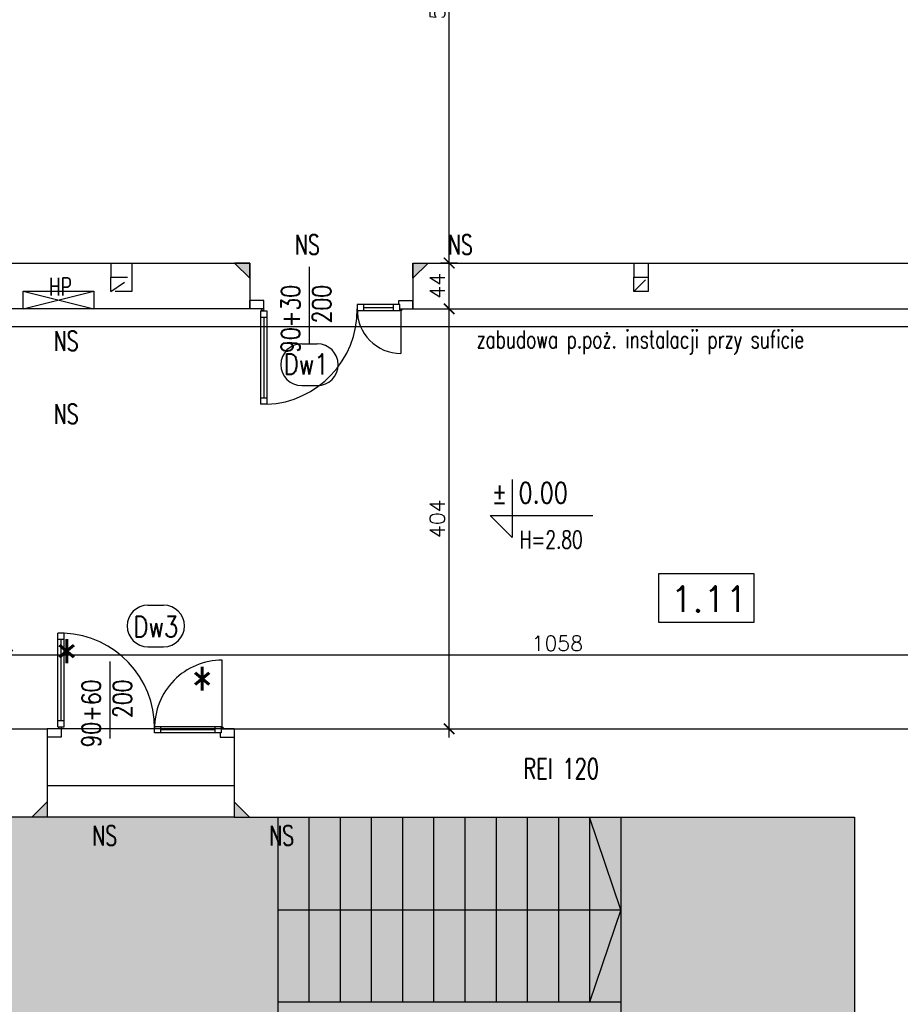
# Model space of a CAD drawing. Header units: millimetres. Extents: x 31969 to 285678, y -69766 to -5517.
# Tile 11 of 37: x 140940 to 141787, y -10870 to -9923. Entities that reach past the tile are written whole.
import ezdxf
from ezdxf.enums import TextEntityAlignment as Align
from ezdxf.lldxf.tags import DXFTag

# ---------------------------------------------------------------- set-up
doc = ezdxf.new("R2010")
doc.units = ezdxf.units.MM
doc.linetypes.add('KRE_16_8', pattern=[24, 16, -8])
for name, color, linetype in [('a-biblioteka', 251, 'Continuous'), ('a-koty', 1, 'Continuous'), ('a-opis 1', 3, 'Continuous'), ('a-opis 3', 15, 'Continuous'), ('a-opis stolarki 1', 3, 'Continuous'), ('a-opis stolarki 2', 1, 'Continuous'), ('a-schody', 3, 'Continuous'), ('a-stolarka drzwiowa', 3, 'Continuous'), ('a-stolarka okienna', 3, 'Continuous'), ('a-szkło', 4, 'Continuous'), ('a-szraf', 252, 'Continuous'), ('a-wentylacja', 3, 'Continuous'), ('a-wymiary', 11, 'Continuous'), ('a-ściany istniejące murowane', 6, 'Continuous')]:
    doc.layers.add(name, color=color, linetype=linetype)
doc.styles.add('MAREK', font='simplex.shx')
doc.styles.add('RS01507', font='romans.shx', dxfattribs={"width": 0.7, "height": 0.15})
doc.styles.add('WYMIAR', font='romans.shx', dxfattribs={"width": 0.8})
tags = doc.linetypes.add('DASHED', pattern=[0.75, 0.5, -0.25]).pattern_tags.tags
tags[6:7] = [DXFTag(74, 4), DXFTag(75, 0), DXFTag(340, '0'), DXFTag(46, 1.0), DXFTag(50, 0.0), DXFTag(44, 0.0), DXFTag(45, 0.0)]
tags[4:5] = [DXFTag(74, 4), DXFTag(75, 0), DXFTag(340, '0'), DXFTag(46, 1.0), DXFTag(50, 0.0), DXFTag(44, 0.0), DXFTag(45, 0.0)]
doc.dimstyles.new('MAREK', dxfattribs={"dimscale": 0.85, "dimtxt": 17, "dimasz": 12, "dimexe": 10, "dimexo": 0.625, "dimgap": 5, "dimtad": 1, "dimdec": 1, "dimdsep": 46, "dimtxsty": 'MAREK', "dimblk1": 'ARCHTICK', "dimblk2": 'ARCHTICK', "dimsah": 1, "dimcen": 2.5, "dimdle": 10, "dimadec": 0, "dimazin": 0, "dimtfac": 1, "dimtdec": 1, "dimtmove": 1, "dimatfit": 3, "dimldrblk": 'ARCHTICK', "dimfxl": 0, "dimtolj": 1, "dimtzin": 0, "dimarcsym": 0})

# ---------------------------------------------------------------- blocks, each defined once
blk = doc.blocks.new('_ARCHTICK')
at = {"color": 0, "linetype": 'ByBlock', "const_width": 0.15}
blk.add_lwpolyline([(-0.5, -0.5), (0.5, 0.5)], dxfattribs=at)
blk = doc.blocks.new('*D1409')
at = {"layer": 'a-wymiary', "color": 0, "lineweight": -2, "ltscale": 100}
for p, q in [((141353.03, -10613.6), (141353.03, -10192.6)), ((141345.51, -10201.1), (141361.53, -10201.1)), ((141345.51, -10605.1), (141361.53, -10605.1))]:
    blk.add_line(p, q, dxfattribs=at)
at = {"layer": 'DEFPOINTS', "color": 0}
for p in [(141344.98, -10201.1), (141353.03, -10201.1), (141344.98, -10605.1)]:
    blk.add_point(p, dxfattribs=at)
at = {"layer": 'a-wymiary', "color": 0, "linetype": 'ByBlock', "lineweight": -2, "xscale": 10.2, "yscale": 10.2, "zscale": 10.2}
for p, rotation in [((141353.03, -10201.1), 90), ((141353.03, -10605.1), 270)]:
    blk.add_blockref('_ARCHTICK', p, dxfattribs=dict(at, rotation=rotation))
at = {"layer": 'a-wymiary', "color": 0, "ltscale": 100, "insert": (141341.56, -10403.1), "char_height": 14.45, "attachment_point": 5, "rotation": 90, "style": 'MAREK'}
blk.add_mtext('\\A1;404', dxfattribs=at)
blk = doc.blocks.new('*D1410')
at = {"layer": 'a-wymiary', "color": 0, "lineweight": -2, "ltscale": 100}
for p, q in [((141353.03, -10209.6), (141353.03, -10148.6)), ((141361.17, -10157.1), (141344.53, -10157.1)), ((141345.51, -10201.1), (141361.53, -10201.1))]:
    blk.add_line(p, q, dxfattribs=at)
at = {"layer": 'DEFPOINTS', "color": 0}
for p in [(141353.03, -10157.1), (141361.7, -10157.1), (141344.98, -10201.1)]:
    blk.add_point(p, dxfattribs=at)
at = {"layer": 'a-wymiary', "color": 0, "linetype": 'ByBlock', "lineweight": -2, "xscale": 10.2, "yscale": 10.2, "zscale": 10.2}
for p, rotation in [((141353.03, -10157.1), 90), ((141353.03, -10201.1), 270)]:
    blk.add_blockref('_ARCHTICK', p, dxfattribs=dict(at, rotation=rotation))
at = {"layer": 'a-wymiary', "color": 0, "ltscale": 100, "insert": (141341.56, -10179.1), "char_height": 14.45, "attachment_point": 5, "rotation": 90, "style": 'MAREK'}
blk.add_mtext('\\A1;44', dxfattribs=at)
blk = doc.blocks.new('*D1411')
at = {"layer": 'a-wymiary', "color": 0, "lineweight": -2, "ltscale": 100}
for p, q in [((141353.03, -10165.6), (141353.03, -9595.6)), ((141361.17, -9604.1), (141344.53, -9604.1)), ((141361.17, -10157.1), (141344.53, -10157.1))]:
    blk.add_line(p, q, dxfattribs=at)
at = {"layer": 'DEFPOINTS', "color": 0}
for p in [(141353.03, -9604.1), (141361.7, -9604.1), (141361.7, -10157.1)]:
    blk.add_point(p, dxfattribs=at)
at = {"layer": 'a-wymiary', "color": 0, "linetype": 'ByBlock', "lineweight": -2, "xscale": 10.2, "yscale": 10.2, "zscale": 10.2}
for p, rotation in [((141353.03, -9604.1), 90), ((141353.03, -10157.1), 270)]:
    blk.add_blockref('_ARCHTICK', p, dxfattribs=dict(at, rotation=rotation))
at = {"layer": 'a-wymiary', "color": 0, "ltscale": 100, "insert": (141341.56, -9904.35), "char_height": 14.45, "attachment_point": 5, "rotation": 90, "style": 'MAREK'}
blk.add_mtext('\\A1;553', dxfattribs=at)
blk = doc.blocks.new('*D1417')
at = {"layer": 'a-wymiary', "color": 0, "lineweight": -2, "ltscale": 100}
for p, q in [((140928.07, -10542.86), (140928.07, -10525.86)), ((141986.07, -10542.86), (141986.07, -10525.86)), ((141994.57, -10534.36), (140919.57, -10534.36))]:
    blk.add_line(p, q, dxfattribs=at)
at = {"layer": 'DEFPOINTS', "color": 0}
for p in [(140928.07, -10534.36), (140928.07, -10544.14), (141986.07, -10544.14)]:
    blk.add_point(p, dxfattribs=at)
at = {"layer": 'a-wymiary', "color": 0, "linetype": 'ByBlock', "lineweight": -2, "xscale": 10.2, "yscale": 10.2, "zscale": 10.2, "rotation": 180}
blk.add_blockref('_ARCHTICK', (140928.07, -10534.36), dxfattribs=at)
at = {"layer": 'a-wymiary', "color": 0, "linetype": 'ByBlock', "lineweight": -2, "xscale": 10.2, "yscale": 10.2, "zscale": 10.2}
blk.add_blockref('_ARCHTICK', (141986.07, -10534.36), dxfattribs=at)
at = {"layer": 'a-wymiary', "color": 0, "ltscale": 100, "insert": (141457.07, -10522.88), "char_height": 14.45, "attachment_point": 5, "style": 'MAREK'}
blk.add_mtext('\\A1;1058', dxfattribs=at)

msp = doc.modelspace()

# ---------------------------------------------------------------- hatches: boundary and pattern name
at = {"layer": 'a-opis 1', "ltscale": 100}
h = msp.add_hatch(color=256, dxfattribs=at)
h.dxf.hatch_style = 1
h.paths.add_polyline_path([(141161.07, -10171.82), (141161.07, -10157.1), (141146.35, -10157.1), (141151.87, -10162.62), (141155.55, -10162.62), (141155.55, -10166.3)])
h.paths.add_polyline_path([(141155.55, -10166.3), (141155.55, -10162.62), (141151.87, -10162.62)], flags=17)
h = msp.add_hatch(color=256, dxfattribs=at)
h.dxf.hatch_style = 1
h.paths.add_polyline_path([(141318.07, -10171.82), (141318.07, -10157.1), (141332.79, -10157.1), (141327.27, -10162.62), (141323.59, -10162.62), (141323.59, -10166.3)])
h.paths.add_polyline_path([(141323.59, -10166.3), (141323.59, -10162.62), (141327.27, -10162.62)], flags=17)
h = msp.add_hatch(color=256, dxfattribs=at)
h.dxf.hatch_style = 1
h.paths.add_polyline_path([(140966.07, -10675.38), (140966.07, -10690.1), (140951.35, -10690.1), (140956.87, -10684.58), (140960.55, -10684.58), (140960.55, -10680.9)])
h.paths.add_polyline_path([(140960.55, -10680.9), (140960.55, -10684.58), (140956.87, -10684.58)], flags=17)
h = msp.add_hatch(color=256, dxfattribs=at)
h.dxf.hatch_style = 1
h.paths.add_polyline_path([(141146.07, -10675.38), (141146.07, -10690.1), (141160.79, -10690.1), (141155.27, -10684.58), (141151.59, -10684.58), (141151.59, -10680.9)])
h.paths.add_polyline_path([(141151.59, -10680.9), (141151.59, -10684.58), (141155.27, -10684.58)], flags=17)
at = {"layer": 'a-szraf', "ltscale": 30}
h = msp.add_hatch(dxfattribs=at)
h.set_pattern_fill('DOTS', color=256, scale=3)
h.set_pattern_definition([(0, (0, -3342.232), (2.38125, 4.7625), [0, -4.7625])])
h.paths.add_polyline_path([(141743.07, -11094.1), (141181.07, -11094.1), (141181.07, -11332.6), (141743.07, -11332.6)])
h.paths.add_polyline_path([(141743.07, -10690.1), (140928.07, -10690.1), (140928.07, -11070.1), (141146.07, -11070.1), (141743.07, -11070.1)])
h.paths.add_polyline_path([(141146.07, -11070.1), (140928.07, -11070.1), (140928.07, -11332.6), (141146.07, -11332.6)])

# ---------------------------------------------------------------- linework, layer by layer
at = {"layer": 'a-biblioteka', "ltscale": 0.5}
for p, q in [((140942.98, -10184.23), (141011.24, -10201.1)), ((140942.98, -10201.1), (141011.24, -10184.23))]:
    msp.add_line(p, q, dxfattribs=at)
msp.add_lwpolyline([(141011.24, -10201.1), (140942.98, -10201.1), (140942.98, -10184.23), (141011.24, -10184.23)], close=True, dxfattribs=at)
at = {"layer": 'a-koty'}
msp.add_lwpolyline([(141413.73, -10365.18), (141413.73, -10421.06), (141392.51, -10399.83), (141491.16, -10399.83)], dxfattribs=at)
at = {"layer": 'a-opis 1', "ltscale": 100}
for p, q in [((141146.35, -10157.1), (141161.07, -10171.82)), ((141161.07, -10157.1), (141146.35, -10157.1)), ((141161.07, -10171.82), (141161.07, -10157.1)), ((141332.79, -10157.1), (141318.07, -10171.82)), ((141318.07, -10157.1), (141332.79, -10157.1)), ((141318.07, -10171.82), (141318.07, -10157.1)), ((140951.35, -10690.1), (140966.07, -10675.38)), ((140966.07, -10675.38), (140966.07, -10690.1)), ((141160.79, -10690.1), (141146.07, -10675.38)), ((141146.07, -10675.38), (141146.07, -10690.1)), ((140966.07, -10690.1), (140951.35, -10690.1)), ((141146.07, -10690.1), (141160.79, -10690.1))]:
    msp.add_line(p, q, dxfattribs=at)
at = {"layer": 'a-opis 3'}
msp.add_lwpolyline([(141646.5, -10456.2), (141554.58, -10456.2), (141554.58, -10502.44), (141646.5, -10502.44)], close=True, dxfattribs=at)
at = {"layer": 'a-opis stolarki 1'}
for p, q in [((141218.63, -10234.88), (141218.63, -10160.72)), ((141026.84, -10614.45), (141026.84, -10540.28))]:
    msp.add_line(p, q, dxfattribs=at)
at = {"layer": 'a-opis stolarki 2'}
for p, q in [((141211.13, -10234.88), (141226.13, -10234.88)), ((141211.13, -10274.98), (141226.13, -10274.98)), ((141063.23, -10486.18), (141078.23, -10486.18)), ((141063.23, -10526.27), (141078.23, -10526.27))]:
    msp.add_line(p, q, dxfattribs=at)
for centre, start, end in [((141211.13, -10254.93), 90, 270), ((141226.13, -10254.93), 270, 90), ((141063.23, -10506.22), 90, 270), ((141078.23, -10506.22), 270, 90)]:
    msp.add_arc(centre, 20.05, start, end, dxfattribs=at)
at = {"layer": 'a-schody'}
for p, q in [((141188.07, -10690.1), (141188.07, -10868.1)), ((141218.07, -10690.1), (141218.07, -10868.1)), ((141248.07, -10690.1), (141248.07, -10868.1)), ((141278.07, -10690.1), (141278.07, -10868.1)), ((141308.07, -10690.1), (141308.07, -10868.1)), ((141338.07, -10690.1), (141338.07, -10868.1)), ((141368.07, -10690.1), (141368.07, -10868.1)), ((141398.07, -10690.1), (141398.07, -10868.1)), ((141428.07, -10690.1), (141428.07, -10868.1)), ((141458.07, -10690.1), (141458.07, -10868.1)), ((141488.07, -10690.1), (141488.07, -10868.1)), ((141518.07, -10779.1), (141488.07, -10690.1)), ((141518.07, -10690.1), (141518.07, -10868.1)), ((141188.07, -10779.1), (141518.07, -10779.1)), ((141518.07, -10779.1), (141488.07, -10868.1)), ((141518.07, -10868.1), (141188.07, -10868.1)), ((141188.07, -10868.1), (141188.07, -10892.1)), ((141518.07, -10868.1), (141518.07, -10892.1))]:
    msp.add_line(p, q, dxfattribs=at)
at = {"layer": 'a-stolarka drzwiowa'}
for p, q in [((141174.57, -10193.1), (141161.07, -10193.1)), ((141161.07, -10201.1), (141161.07, -10193.1)), ((141174.57, -10201.1), (141174.57, -10193.1)), ((141305.57, -10197.1), (141264.57, -10197.1)), ((141264.57, -10197.1), (141264.57, -10203.1)), ((141270.57, -10197.1), (141270.57, -10203.1)), ((141299.57, -10203.1), (141299.57, -10197.1)), ((141304.57, -10193.1), (141318.07, -10193.1)), ((141304.57, -10197.1), (141304.57, -10193.1)), ((141305.57, -10203.1), (141305.57, -10197.1)), ((141318.07, -10201.1), (141318.07, -10193.1)), ((141174.57, -10201.1), (141161.07, -10201.1)), ((141171.57, -10203.1), (141177.57, -10203.1)), ((141171.57, -10203.1), (141171.57, -10293.01)), ((141171.57, -10209.1), (141177.57, -10209.1)), ((141177.57, -10203.1), (141177.57, -10293.01)), ((141305.57, -10203.1), (141264.57, -10203.1)), ((141305.57, -10201.1), (141318.07, -10201.1)), ((141177.57, -10287.01), (141171.57, -10287.01)), ((141177.57, -10293.01), (141171.57, -10293.01)), ((140976.57, -10603.1), (140976.57, -10513.18)), ((140982.57, -10513.18), (140976.57, -10513.18)), ((140982.57, -10519.18), (140976.57, -10519.18)), ((140982.57, -10603.1), (140982.57, -10513.18)), ((140976.57, -10597.1), (140982.57, -10597.1)), ((140979.57, -10605.1), (140966.07, -10605.1)), ((140966.07, -10605.1), (140966.07, -10613.1)), ((140976.57, -10603.1), (140982.57, -10603.1)), ((140979.57, -10605.1), (140979.57, -10613.1)), ((141133.57, -10603.1), (141069.57, -10603.1)), ((141069.57, -10609.1), (141069.57, -10603.1)), ((141075.57, -10609.1), (141075.57, -10603.1)), ((141127.57, -10603.1), (141127.57, -10609.1)), ((141133.57, -10603.1), (141133.57, -10609.1)), ((141133.57, -10605.1), (141146.07, -10605.1)), ((141146.07, -10605.1), (141146.07, -10613.1)), ((140979.57, -10613.1), (140966.07, -10613.1)), ((141133.57, -10609.1), (141069.57, -10609.1)), ((141132.57, -10609.1), (141132.57, -10613.1)), ((141132.57, -10613.1), (141146.07, -10613.1))]:
    msp.add_line(p, q, dxfattribs=at)
at = {"layer": 'a-stolarka drzwiowa', "linetype": 'DASHED', "lineweight": 25, "ltscale": 20}
for p, q in [((141306.59, -10202.1), (141306.59, -10244.12)), ((141134.59, -10604.1), (141134.59, -10539.07))]:
    msp.add_line(p, q, dxfattribs=at)
at = {"layer": 'a-stolarka drzwiowa'}
for centre in [(141173.57, -10202.1), (141306.59, -10202.1), (140978.57, -10604.1), (141134.59, -10604.1)]:
    msp.add_circle(centre, 1, dxfattribs=at)
at = {"layer": 'a-stolarka drzwiowa', "linetype": 'DASHED', "lineweight": 25, "ltscale": 20}
for centre, radius, start, end in [((141173.57, -10202.1), 91, 272.51931, 0.52078), ((141306.59, -10202.1), 42.03, 178.63657, 270), ((140978.57, -10604.1), 91, 359.47922, 87.48069), ((141134.59, -10604.1), 65.02, 90, 180.8812)]:
    msp.add_arc(centre, radius, start, end, dxfattribs=at)
at = {"layer": 'a-stolarka okienna', "linetype": 'DASHED', "lineweight": 25, "ltscale": 40}
for p, q in [((143522.33, -10218.55), (140656.09, -10218.55)), ((141146.07, -10605.1), (140966.07, -10605.1)), ((141146.07, -10660.1), (140966.07, -10660.1)), ((141146.07, -10690.1), (140966.07, -10690.1))]:
    msp.add_line(p, q, dxfattribs=at)
at = {"layer": 'a-szkło', "ltscale": 40}
for p, q in [((141174.57, -10209.1), (141174.57, -10287.01)), ((141299.57, -10200.1), (141270.57, -10200.1)), ((140979.57, -10597.1), (140979.57, -10519.18)), ((141127.57, -10606.1), (141075.57, -10606.1))]:
    msp.add_line(p, q, dxfattribs=at)
at = {"layer": 'a-wentylacja', "linetype": 'KRE_16_8'}
for p, q in [((141027.57, -10157.1), (141027.57, -10170.6)), ((141047.57, -10157.1), (141047.57, -10170.6)), ((141530.57, -10157.1), (141530.57, -10170.6)), ((141544.57, -10157.1), (141544.57, -10170.6)), ((141027.57, -10184.6), (141047.57, -10170.6)), ((141530.57, -10184.6), (141544.57, -10170.6))]:
    msp.add_line(p, q, dxfattribs=at)
for points in [[(141027.57, -10184.6), (141027.57, -10170.6), (141047.57, -10170.6), (141047.57, -10184.6)], [(141530.57, -10184.6), (141530.57, -10170.6), (141544.57, -10170.6), (141544.57, -10184.6)]]:
    msp.add_lwpolyline(points, close=True, dxfattribs=at)
at = {"layer": 'a-ściany istniejące murowane'}
for p, q in [((140928.07, -10157.1), (141161.07, -10157.1)), ((141161.07, -10157.1), (141161.07, -10201.1)), ((141318.07, -10157.1), (141318.07, -10201.1)), ((141318.07, -10157.1), (142127.07, -10157.1)), ((141161.07, -10201.1), (140928.07, -10201.1)), ((141318.07, -10201.1), (141986.07, -10201.1)), ((140928.07, -10605.1), (140966.07, -10605.1)), ((140966.07, -10605.1), (140966.07, -10690.1)), ((141146.07, -10605.1), (141831.07, -10605.1)), ((141146.07, -10605.1), (141146.07, -10690.1)), ((140966.07, -10690.1), (140928.07, -10690.1)), ((141146.07, -10690.1), (141743.07, -10690.1)), ((141743.07, -10690.1), (141743.07, -11070.1))]:
    msp.add_line(p, q, dxfattribs=at)

# ---------------------------------------------------------------- texts
at = {"layer": 'a-koty', "insert": (141393.94, -10368.32), "char_height": 19.8, "width": 462.9754, "attachment_point": 1, "style": 'WYMIAR'}
msp.add_mtext('%%P 0.00', dxfattribs=at)
at = {"layer": 'a-opis 1', "ltscale": 40, "style": 'RS01507', "width": 0.7}
for s, height, p in [('HP', 17.103, (140967.88, -10179.84)), ('zabudowa p.poż. instalacji przy suficie ', 17.1027, (141379.39, -10230.51))]:
    msp.add_text(s, height=height, dxfattribs=at).set_placement(p, align=Align.MIDDLE_LEFT)
msp.add_text(' H=2.80', height=17.103, dxfattribs=at).set_placement((141412.7, -10431.65))
at = {"layer": 'a-opis 1', "ltscale": 40, "char_height": 18.913, "style": 'RS01507'}
for insert, attachment_point in [((141228.46, -10129.94), 3), ((141375.69, -10129.94), 3), ((140996.35, -10222.62), 3), ((140996.35, -10292.79), 3), ((141033.46, -10717.25), 9), ((141203.69, -10717.25), 9)]:
    msp.add_mtext_dynamic_manual_height_columns('NS', width=124.3193, gutter_width=12.5, heights=[0], dxfattribs=dict(at, insert=insert, attachment_point=attachment_point))
at = {"layer": 'a-opis 3', "style": 'MAREK'}
msp.add_text('1.11', height=24.659, dxfattribs=at).set_placement((141566.06, -10492.73))
at = {"layer": 'a-opis 3', "ltscale": 40, "insert": (141147.71, -10653.25), "char_height": 19.613, "width": 649.6209, "attachment_point": 7, "style": 'RS01507'}
msp.add_mtext('{\\Fromans.shx;\\W6.85444;   }REI 120', dxfattribs=at)
at = {"layer": 'a-opis stolarki 1', "char_height": 18, "width": 35.8438, "attachment_point": 3, "rotation": 90, "style": 'WYMIAR'}
for s, insert in [('{\\Fromans.shx;\\W3.51733; }\\P{\\Fromans.shx;\\W0.99352; }90+30\\P{\\Fromans.shx;\\W2.08876; }200', (141161.39, -10178.16)), ('{\\Fromans.shx;\\W3.51733; }\\P{\\Fromans.shx;\\W0.99352; }90+60\\P{\\Fromans.shx;\\W2.08876; }200', (140969.6, -10557.73))]:
    msp.add_mtext(s, dxfattribs=dict(at, insert=insert))
at = {"layer": 'a-opis stolarki 2', "char_height": 20.047, "width": 23.6587, "attachment_point": 9, "style": 'WYMIAR'}
for s, insert in [('Dw1', (141237.01, -10264.34)), ('Dw3', (141092.41, -10516.87))]:
    msp.add_mtext(s, dxfattribs=dict(at, insert=insert))
at = {"layer": 'a-opis stolarki 2', "char_height": 40.095, "attachment_point": 7, "style": 'WYMIAR'}
for insert in [(140931.31, -10559.09), (141061.57, -10585.51)]:
    msp.add_mtext_dynamic_manual_height_columns('{\\Fromans.shx;\\W1.55693; }{\\A1;*}', width=124.3193, gutter_width=12.5, heights=[0], dxfattribs=dict(at, insert=insert))

# ---------------------------------------------------------------- dimensions: what is measured, and where the dimension line sits
at = {"layer": 'a-wymiary', "ltscale": 100}
dim = msp.add_linear_dim(base=(141353.03, -9604.1), p1=(141361.7, -10157.1), p2=(141361.7, -9604.1), angle=90, dimstyle='MAREK', dxfattribs=at)
dim.commit()
dim.dimension.update_dxf_attribs({"geometry": '*D1411', "text_midpoint": (141353.03, -9904.35), "dimtype": 160})
for base, p1, p2, picture, middle in [((141353.03, -10157.1), (141344.98, -10201.1), (141361.7, -10157.1), '*D1410', (141341.56, -10179.1)), ((141353.03, -10201.1), (141344.98, -10605.1), (141344.98, -10201.1), '*D1409', (141341.56, -10403.1))]:
    dim = msp.add_linear_dim(base=base, p1=p1, p2=p2, angle=90, dimstyle='MAREK', dxfattribs=at)
    dim.commit()
    dim.dimension.update_dxf_attribs({"geometry": picture, "text_midpoint": middle})
dim = msp.add_linear_dim(base=(140928.07, -10534.36), p1=(141986.07, -10544.14), p2=(140928.07, -10544.14), dimstyle='MAREK', dxfattribs=at)
dim.commit()
dim.dimension.update_dxf_attribs({"geometry": '*D1417', "text_midpoint": (141457.07, -10522.88)})

doc.saveas('drawing.dxf')
